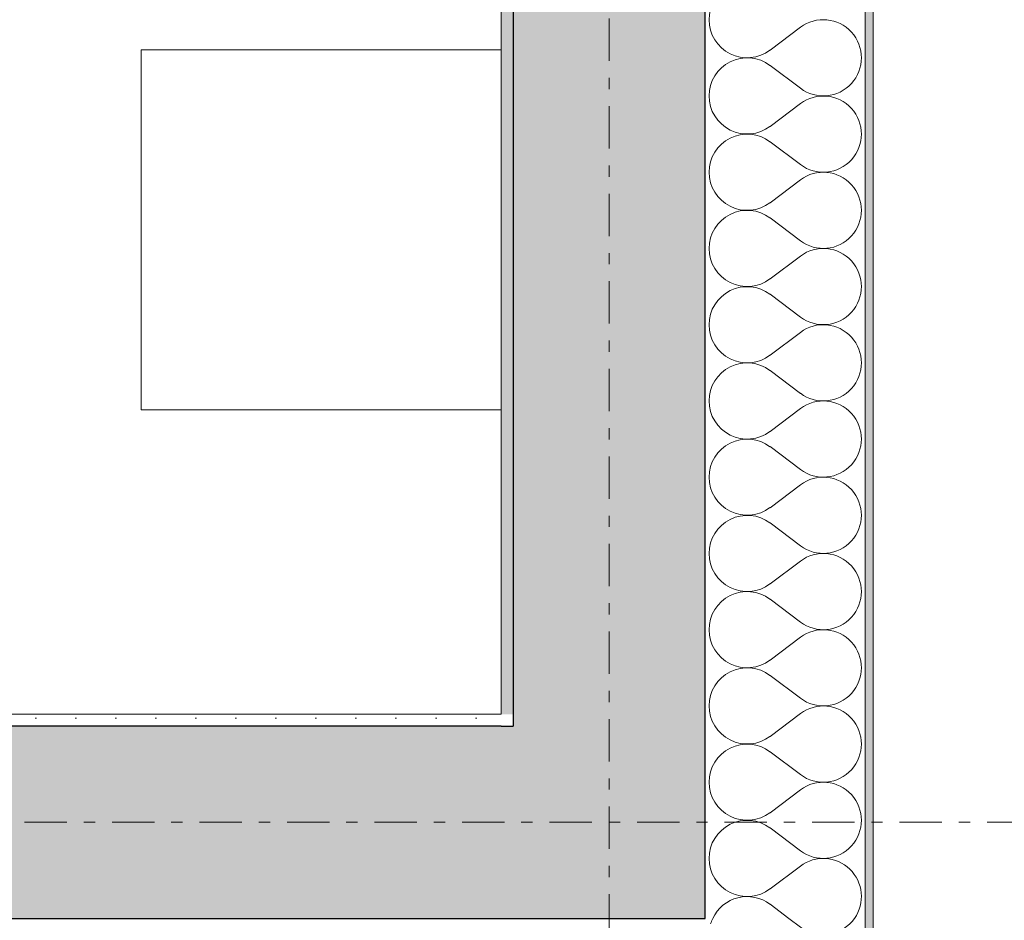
# Model space of a CAD drawing. Extents: x 100 to 2982, y 37 to 2050.
# Tile 107 of 135: x 2074 to 2197, y 595 to 708. Entities that reach past the tile are written whole.
import ezdxf
from ezdxf.xclip import XClip

# ---------------------------------------------------------------- set-up
doc = ezdxf.new("R2010")
doc.units = 0
doc.header["$MEASUREMENT"] = 0
doc.header["$XCLIPFRAME"] = 0
doc.linetypes.add('Przerywana podwójnie', pattern=[54.680554, 26.458333, -10.583333, 7.055556, -10.583333])
for name, color, linetype in [('320-W Umeblowanie', 7, 'Continuous'), ('410-K Osie', 7, 'Continuous'), ('420-K Ściany', 7, 'Continuous'), ('820-G Rysunki Obrazki', 7, 'Continuous')]:
    doc.layers.add(name, color=color, linetype=linetype)
pattern_1 = [(0, (-18316.349, -206.5255), (0, 8.660254), [0, -5]), (0, (-18313.849, -202.195), (0, 8.660254), [0, -5])]

# ---------------------------------------------------------------- blocks, each defined once
blk = doc.blocks.new('*X8')
at = {"layer": '420-K Ściany', "color": 174, "linetype": 'Continuous', "lineweight": 5, "ltscale": 0.2}
for p, q in [((2171.71, 594.43), (2170.26, 595.51)), ((2171.71, 592.52), (2167.9, 589.66)), ((2171.71, 584.9), (2167.9, 587.76))]:
    blk.add_line(p, q, dxfattribs=at)
for centre, start, end in [((2165.04, 593.47), 154.709, 163.4069), ((2174.56, 598.24), 233.1301, 325.0554), ((2174.56, 588.71), 233.1301, 126.8699), ((2165.04, 593.47), 286.5931, 306.8699), ((2165.04, 583.95), 53.1301, 65.2016), ((2174.56, 579.19), 328.3781, 121.6219)]:
    blk.add_arc(centre, 4.76, start, end, dxfattribs=at)
blk = doc.blocks.new('*X9')
at = {"layer": '420-K Ściany', "color": 174, "linetype": 'Continuous', "lineweight": 5, "ltscale": 0.2}
for p, q in [((2171.71, 706.81), (2167.9, 703.95)), ((2171.71, 699.19), (2167.9, 702.05)), ((2171.71, 697.28), (2167.9, 694.43)), ((2171.71, 689.66), (2167.9, 692.52)), ((2171.71, 687.76), (2167.9, 684.9)), ((2171.71, 680.14), (2167.9, 683)), ((2171.71, 678.24), (2167.9, 675.38)), ((2171.71, 670.62), (2167.9, 673.47)), ((2171.71, 668.71), (2167.9, 665.86)), ((2171.71, 661.09), (2167.9, 663.95)), ((2171.71, 659.19), (2167.9, 656.33)), ((2171.71, 651.57), (2167.9, 654.43)), ((2171.71, 649.66), (2167.9, 646.81)), ((2171.71, 642.05), (2167.9, 644.9)), ((2171.71, 640.14), (2167.9, 637.28)), ((2171.71, 632.52), (2167.9, 635.38)), ((2171.71, 630.62), (2167.9, 627.76)), ((2171.71, 623), (2167.9, 625.86)), ((2171.71, 621.09), (2167.9, 618.24)), ((2171.71, 613.47), (2167.9, 616.33)), ((2171.71, 611.57), (2167.9, 608.71)), ((2171.71, 603.95), (2167.9, 606.81)), ((2171.71, 602.05), (2167.9, 599.19)), ((2170.26, 595.51), (2167.9, 597.28))]:
    blk.add_line(p, q, dxfattribs=at)
for centre, start, end in [((2165.04, 707.76), 53.1301, 180), ((2165.04, 707.76), 180, 306.8699), ((2174.56, 703), 233.1301, 126.8699), ((2165.04, 698.24), 53.1301, 180), ((2165.04, 698.24), 180, 306.8699), ((2174.56, 693.47), 233.1301, 126.8699), ((2165.04, 688.71), 53.1301, 180), ((2165.04, 688.71), 180, 306.8699), ((2174.56, 683.95), 233.1301, 126.8699), ((2165.04, 679.19), 53.1301, 180), ((2165.04, 679.19), 180, 306.8699), ((2174.56, 674.43), 233.1301, 126.8699), ((2165.04, 669.66), 53.1301, 180), ((2165.04, 669.66), 180, 306.8699), ((2174.56, 664.9), 233.1301, 126.8699), ((2165.04, 660.14), 53.1301, 180), ((2165.04, 660.14), 180, 306.8699), ((2174.56, 655.38), 233.1301, 126.8699), ((2165.04, 650.62), 53.1301, 180), ((2165.04, 650.62), 180, 306.8699), ((2174.56, 645.86), 233.1301, 126.8699), ((2165.04, 641.09), 53.1301, 180), ((2165.04, 641.09), 180, 306.8699), ((2174.56, 636.33), 233.1301, 126.8699), ((2165.04, 631.57), 53.1301, 180), ((2165.04, 631.57), 180, 306.8699), ((2174.56, 626.81), 233.1301, 126.8699), ((2165.04, 622.05), 53.1301, 180), ((2165.04, 622.05), 180, 306.8699), ((2174.56, 617.28), 233.1301, 126.8699), ((2165.04, 612.52), 53.1301, 180), ((2165.04, 612.52), 180, 306.8699), ((2174.56, 607.76), 233.1301, 126.8699), ((2165.04, 603), 53.1301, 180), ((2165.04, 603), 180, 306.8699), ((2174.56, 598.24), 325.0554, 126.8699), ((2165.04, 593.47), 53.1301, 154.709)]:
    blk.add_arc(centre, 4.76, start, end, dxfattribs=at)
blk = doc.blocks.new('Rysunek_1_1', base_point=(-18316.35, -206.53))
at = {"layer": '420-K Ściany', "linetype": 'Continuous', "lineweight": 5}
h = blk.add_hatch(dxfattribs=at)
h.set_pattern_fill('Tynk_0001', color=176, style=0, pattern_type=2)
h.set_pattern_definition(pattern_1)
h.paths.add_polyline_path([(2179.8, 1821.51), (2179.8, 575.51), (2180.8, 575.51), (2180.8, 1821.51)])
at = {"layer": '420-K Ściany', "linetype": 'Continuous', "lineweight": 13}
for points in [[(2135.8, 1180.51), (2135.8, 619.51), (2159.8, 619.51), (2159.8, 1180.51)], [(1998.8, 619.51), (1998.8, 603.51), (1998.8, 595.51), (2135.8, 595.51), (2135.8, 619.51)], [(2135.8, 595.51), (2159.8, 595.51), (2135.8, 619.51)], [(2135.8, 619.51), (2159.8, 595.51), (2159.8, 619.51)]]:
    blk.add_hatch(color=62, dxfattribs=at).paths.add_polyline_path(points)
at = {"layer": '420-K Ściany', "linetype": 'Continuous', "lineweight": 5}
h = blk.add_hatch(dxfattribs=at)
h.set_pattern_fill('Tynk_0001', color=180, style=0, pattern_type=2)
h.set_pattern_definition(pattern_1)
h.paths.add_polyline_path([(2134.3, 1179.01), (2134.3, 621.01), (2135.8, 621.01), (2135.8, 1179.01)])
h = blk.add_hatch(dxfattribs=at)
h.set_pattern_fill('Tynk_0001', color=180, style=0, pattern_type=2)
h.set_pattern_definition(pattern_1)
h.paths.add_polyline_path([(1998.8, 621.01), (1998.8, 619.51), (2134.3, 619.51), (2134.3, 621.01)])
h = blk.add_hatch(dxfattribs=at)
h.set_pattern_fill('Tynk_0001', color=180, style=0, pattern_type=2)
h.set_pattern_definition(pattern_1)
h.paths.add_polyline_path([(2134.3, 619.51), (2135.8, 619.51), (2134.3, 621.01)])
h = blk.add_hatch(dxfattribs=at)
h.set_pattern_fill('Tynk_0001', color=180, style=0, pattern_type=2)
h.set_pattern_definition(pattern_1)
h.paths.add_polyline_path([(2134.3, 621.01), (2135.8, 619.51), (2135.8, 621.01)])
at = {"layer": '320-W Umeblowanie', "color": 4, "linetype": 'Continuous', "lineweight": 13, "ltscale": 0.2}
for p, q in [((2089.3, 659.01), (2089.3, 704.01)), ((2089.3, 704.01), (2134.3, 704.01)), ((2134.3, 704.01), (2134.3, 659.01)), ((2134.3, 659.01), (2089.3, 659.01))]:
    blk.add_line(p, q, dxfattribs=at)
at = {"layer": '410-K Osie', "color": 4, "linetype": 'Przerywana podwójnie', "lineweight": 13, "ltscale": 0.2}
for p, q in [((2147.8, 1801.51), (2147.8, 517.46)), ((2147.8, 1801.51), (2147.8, 517.46)), ((587.42, 607.51), (2253.56, 607.51)), ((587.42, 607.51), (2253.56, 607.51))]:
    blk.add_line(p, q, dxfattribs=at)
at = {"layer": '420-K Ściany', "color": 67, "linetype": 'Continuous', "lineweight": 13, "ltscale": 0.2}
for p, q in [((2179.8, 595.51), (2179.8, 1801.51)), ((2179.8, 575.51), (2179.8, 595.51))]:
    blk.add_line(p, q, dxfattribs=at)
at = {"layer": '420-K Ściany', "color": 27, "linetype": 'Continuous', "lineweight": 25, "ltscale": 0.2}
for p, q in [((2135.8, 1180.51), (2135.8, 619.51)), ((2159.8, 619.51), (2159.8, 1180.51)), ((2134.3, 619.51), (1998.8, 619.51)), ((2134.3, 619.51), (2135.8, 619.51)), ((2134.3, 619.51), (2135.8, 619.51)), ((2159.8, 595.51), (2159.8, 619.51)), ((1998.8, 595.51), (2135.8, 595.51)), ((2135.8, 595.51), (2159.8, 595.51)), ((2135.8, 595.51), (2159.8, 595.51))]:
    blk.add_line(p, q, dxfattribs=at)
at = {"layer": '420-K Ściany', "color": 47, "linetype": 'Continuous', "lineweight": 15, "ltscale": 0.2, "flags": 128}
for points in [[(2180.8, 574.51), (2180.8, 1822.51)], [(2134.3, 1179.01), (2134.3, 621.01)], [(2134.3, 621.01), (1998.8, 621.01)]]:
    blk.add_lwpolyline(points, dxfattribs=at)
at = {"color": 65, "linetype": 'Continuous', "lineweight": 13, "ltscale": 0.2}
for name in ['*X9', '*X8']:
    blk.add_blockref(name, (0, 0), dxfattribs=at)

msp = doc.modelspace()

# ---------------------------------------------------------------- block references
at = {"layer": '820-G Rysunki Obrazki', "color": 65, "linetype": 'Continuous', "lineweight": 13, "ltscale": 0.2}
ref = msp.add_blockref('Rysunek_1_1', (-18316.35, -206.53), dxfattribs=at)
XClip(ref).set_block_clipping_path([(244.527027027, 76.8014120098), (2570.9054054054, 2022.1162324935)])

doc.saveas('drawing.dxf')
